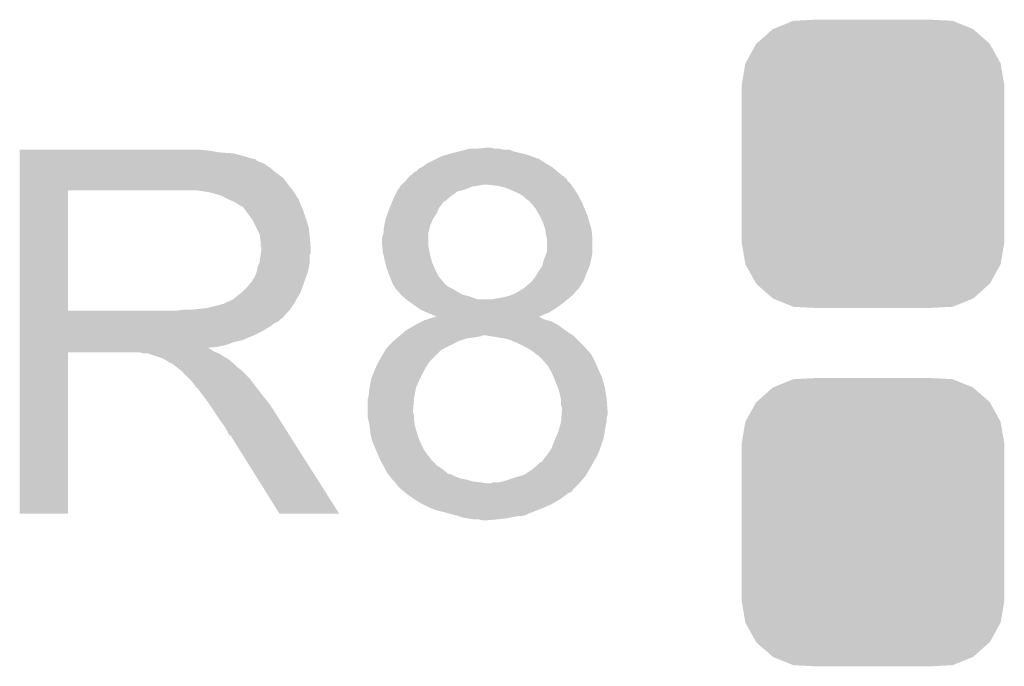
# Model space of a CAD drawing. Extents: x -0.05 to 0.95, y -0.15 to 2.1.
# Tile 28 of 35: x 0.26 to 0.36, y 1.39 to 1.46. Entities that reach past the tile are written whole.
import ezdxf

# ---------------------------------------------------------------- set-up
doc = ezdxf.new("R2010")
doc.units = 0
doc.layers.get('0').update_dxf_attribs({"linetype": 'CONTINUOUS'})
doc.layers.add('HALL_CURRENT_24_V100_GTO', color=14, linetype='CONTINUOUS')
doc.layers.add('HALL_CURRENT_24_V100_GTS', color=12, linetype='CONTINUOUS')

# ---------------------------------------------------------------- blocks, each defined once
blk = doc.blocks.new('CUSTOM_73')
for points in [[(-0.01052, 0.01422), (-0.00841, 0.01508), (0.01054, 0.01422), (0.00839, 0.01508)], [(-0.00841, 0.01508), (-0.00819, 0.01509), (0.00839, 0.01508), (0.00836, 0.01509)], [(-0.00819, 0.01509), (-0.00607, 0.0152), (0.00836, 0.01509), (0.00607, 0.0152)], [(-0.01229, 0.01267), (-0.01059, 0.01419), (0.01231, 0.01267), (0.01057, 0.01419)], [(-0.01059, 0.01419), (-0.01052, 0.01422), (0.01057, 0.01419), (0.01054, 0.01422)], [(-0.01344, 0.01062), (-0.01234, 0.01263), (0.01345, 0.01062), (0.01233, 0.01263)], [(-0.01234, 0.01263), (-0.01229, 0.01267), (0.01233, 0.01263), (0.01231, 0.01267)], [(-0.01385, 0.0083), (-0.01347, 0.01057), (0.01385, 0.0083), (0.01346, 0.01057)], [(-0.01347, 0.01057), (-0.01344, 0.01062), (0.01346, 0.01057), (0.01345, 0.01062)], [(-0.01385, 0.00825), (-0.01385, 0.0083), (0.01385, 0.00825), (0.01385, 0.0083)], [(-0.01385, -0.00825), (-0.01385, 0.00825), (0.01385, -0.00825), (0.01385, 0.00825)], [(-0.01385, -0.0083), (-0.01385, -0.00825), (0.01385, -0.0083), (0.01385, -0.00825)], [(-0.01346, -0.01057), (-0.01385, -0.0083), (0.01347, -0.01057), (0.01385, -0.0083)], [(-0.01345, -0.01062), (-0.01346, -0.01057), (0.01344, -0.01062), (0.01347, -0.01057)], [(-0.01233, -0.01263), (-0.01345, -0.01062), (0.01234, -0.01263), (0.01344, -0.01062)], [(-0.01231, -0.01267), (-0.01233, -0.01263), (0.01229, -0.01267), (0.01234, -0.01263)], [(-0.01057, -0.01419), (-0.01231, -0.01267), (0.01059, -0.01419), (0.01229, -0.01267)], [(-0.01054, -0.01422), (-0.01057, -0.01419), (0.01052, -0.01422), (0.01059, -0.01419)], [(-0.00839, -0.01508), (-0.01054, -0.01422), (0.00841, -0.01508), (0.01052, -0.01422)], [(-0.00836, -0.01509), (-0.00839, -0.01508), (0.00819, -0.01509), (0.00841, -0.01508)], [(-0.00607, -0.0152), (-0.00836, -0.01509), (0.00607, -0.0152), (0.00819, -0.01509)]]:
    blk.add_solid(points)

msp = doc.modelspace()

# ---------------------------------------------------------------- linework, layer by layer
at = {"layer": 'HALL_CURRENT_24_V100_GTO'}
for points in [[(0.3083, 1.4455), (0.3092, 1.4456), (0.3101, 1.4455), (0.3097, 1.4456)], [(0.26, 1.4453), (0.26, 1.4454), (0.2799, 1.4453), (0.2788, 1.4454)], [(0.26, 1.4451), (0.26, 1.4453), (0.2811, 1.4451), (0.2799, 1.4453)], [(0.26, 1.445), (0.26, 1.4451), (0.2825, 1.445), (0.2811, 1.4451)], [(0.26, 1.4447), (0.26, 1.445), (0.2837, 1.4447), (0.2825, 1.445)], [(0.26, 1.4445), (0.26, 1.4447), (0.2843, 1.4445), (0.2837, 1.4447)], [(0.3039, 1.4444), (0.3045, 1.4447), (0.3148, 1.4444), (0.31396, 1.4447)], [(0.3045, 1.4447), (0.3052, 1.4449), (0.31396, 1.4447), (0.3134, 1.4449)], [(0.3052, 1.4449), (0.3059, 1.4451), (0.3134, 1.4449), (0.31253, 1.4451)], [(0.3059, 1.4451), (0.3063, 1.4452), (0.31253, 1.4451), (0.3121, 1.4452)], [(0.3063, 1.4452), (0.3071, 1.4454), (0.3121, 1.4452), (0.3116, 1.4454)], [(0.3071, 1.4454), (0.3075, 1.4455), (0.311, 1.4454), (0.3105, 1.4455)], [(0.3071, 1.4454), (0.3071, 1.4454), (0.3116, 1.4454), (0.311, 1.4454)], [(0.26, 1.4444), (0.26, 1.4445), (0.2848, 1.4444), (0.2843, 1.4445)], [(0.26, 1.4443), (0.26, 1.4444), (0.2849, 1.4443), (0.2849, 1.4444)], [(0.26, 1.4444), (0.26, 1.4444), (0.2849, 1.4444), (0.2848, 1.4444)], [(0.26, 1.4441), (0.26, 1.4443), (0.2853, 1.4441), (0.2849, 1.4443)], [(0.26, 1.4439), (0.26, 1.4441), (0.2858, 1.4439), (0.2853, 1.4441)], [(0.26, 1.4435), (0.26, 1.4439), (0.2864, 1.4435), (0.2858, 1.4439)], [(0.3021, 1.4434), (0.3025, 1.4436), (0.31634, 1.4434), (0.3161, 1.4436)], [(0.3025, 1.4436), (0.3029, 1.4439), (0.3161, 1.4436), (0.31557, 1.4439)], [(0.3029, 1.4439), (0.3031, 1.444), (0.31557, 1.4439), (0.3154, 1.444)], [(0.3031, 1.444), (0.3039, 1.4444), (0.3154, 1.444), (0.3148, 1.4444)], [(0.26, 1.443), (0.26, 1.4435), (0.287, 1.443), (0.2864, 1.4435)], [(0.26, 1.4424), (0.26, 1.443), (0.2878, 1.4424), (0.287, 1.443)], [(0.30095, 1.4424), (0.30103, 1.4425), (0.3176, 1.4424), (0.3174, 1.4425)], [(0.30103, 1.4425), (0.30112, 1.4426), (0.3174, 1.4425), (0.3174, 1.4426)], [(0.30112, 1.4426), (0.3012, 1.4427), (0.3173, 1.4426), (0.31718, 1.4427)], [(0.30112, 1.4426), (0.30112, 1.4426), (0.3174, 1.4426), (0.3173, 1.4426)], [(0.3013, 1.4427), (0.3016, 1.443), (0.31718, 1.4427), (0.31682, 1.443)], [(0.3016, 1.443), (0.3018, 1.4431), (0.31682, 1.443), (0.3167, 1.4431)], [(0.3018, 1.4431), (0.3021, 1.4434), (0.3167, 1.4431), (0.31634, 1.4434)], [(0.26, 1.4416), (0.26, 1.4424), (0.2884, 1.4416), (0.2878, 1.4424)], [(0.26, 1.4411), (0.26, 1.4416), (0.28879, 1.4411), (0.2884, 1.4416)], [(0.29993, 1.4412), (0.30013, 1.4415), (0.307, 1.4412), (0.3077, 1.4415)], [(0.30013, 1.4415), (0.3002, 1.4416), (0.3077, 1.4415), (0.3084, 1.4416)], [(0.3002, 1.4416), (0.3003, 1.4417), (0.3084, 1.4416), (0.3089, 1.4417)], [(0.3003, 1.4417), (0.3004, 1.4418), (0.31817, 1.4417), (0.3181, 1.4418)], [(0.3004, 1.4418), (0.3007, 1.4421), (0.3181, 1.4418), (0.3178, 1.4421)], [(0.3007, 1.4421), (0.30095, 1.4424), (0.3178, 1.4421), (0.3176, 1.4424)], [(0.3103, 1.4416), (0.3093, 1.4417), (0.31823, 1.4416), (0.31817, 1.4417)], [(0.3112, 1.4414), (0.3103, 1.4416), (0.31837, 1.4414), (0.31823, 1.4416)], [(0.26, 1.4284), (0.26, 1.4411), (0.2651, 1.4284), (0.2651, 1.4411)], [(0.26, 1.4411), (0.26, 1.4411), (0.2651, 1.4411), (0.2772, 1.4411)], [(0.28, 1.4409), (0.2787, 1.4411), (0.28894, 1.4409), (0.28879, 1.4411)], [(0.28073, 1.4407), (0.28, 1.4409), (0.2891, 1.4407), (0.28894, 1.4409)], [(0.2811, 1.4406), (0.28073, 1.4407), (0.2891, 1.4406), (0.2891, 1.4407)], [(0.2819, 1.4402), (0.2811, 1.4406), (0.2894, 1.4402), (0.2891, 1.4406)], [(0.29929, 1.4399), (0.2995, 1.4404), (0.3048, 1.4399), (0.30538, 1.4404)], [(0.2995, 1.4404), (0.29955, 1.4405), (0.30538, 1.4404), (0.3055, 1.4405)], [(0.29955, 1.4405), (0.2998, 1.441), (0.3055, 1.4405), (0.3062, 1.441)], [(0.2998, 1.441), (0.29993, 1.4412), (0.3062, 1.441), (0.307, 1.4412)], [(0.3126, 1.4408), (0.3112, 1.4414), (0.31877, 1.4408), (0.31837, 1.4414)], [(0.31293, 1.4406), (0.3126, 1.4408), (0.3189, 1.4406), (0.31877, 1.4408)], [(0.3131, 1.4405), (0.31293, 1.4406), (0.31895, 1.4405), (0.3189, 1.4406)], [(0.3134, 1.4402), (0.3131, 1.4405), (0.3191, 1.4402), (0.31895, 1.4405)], [(0.2826, 1.4399), (0.2819, 1.4402), (0.28952, 1.4399), (0.2894, 1.4402)], [(0.28293, 1.4397), (0.2826, 1.4399), (0.2896, 1.4397), (0.28952, 1.4399)], [(0.2831, 1.4396), (0.28293, 1.4397), (0.28964, 1.4396), (0.2896, 1.4397)], [(0.2834, 1.4394), (0.2831, 1.4396), (0.28973, 1.4394), (0.28964, 1.4396)], [(0.2838, 1.439), (0.2835, 1.4394), (0.2899, 1.439), (0.28973, 1.4394)], [(0.299, 1.4392), (0.29917, 1.4396), (0.3042, 1.4392), (0.3045, 1.4396)], [(0.29917, 1.4396), (0.29929, 1.4399), (0.3045, 1.4396), (0.3047, 1.4399)], [(0.29929, 1.4399), (0.29929, 1.4399), (0.3047, 1.4399), (0.3048, 1.4399)], [(0.3137, 1.44), (0.3134, 1.4402), (0.3192, 1.44), (0.3191, 1.4402)], [(0.3138, 1.4399), (0.3137, 1.44), (0.31925, 1.4399), (0.3192, 1.44)], [(0.31406, 1.4396), (0.3138, 1.4399), (0.3194, 1.4396), (0.31925, 1.4399)], [(0.3144, 1.4392), (0.31406, 1.4396), (0.31957, 1.4392), (0.3194, 1.4396)], [(0.2841, 1.4386), (0.2838, 1.439), (0.29003, 1.4386), (0.2899, 1.439)], [(0.28446, 1.4381), (0.2841, 1.4386), (0.2902, 1.4381), (0.29003, 1.4386)], [(0.2986, 1.4381), (0.29882, 1.4387), (0.3036, 1.4381), (0.304, 1.4387)], [(0.29882, 1.4387), (0.299, 1.4392), (0.304, 1.4387), (0.3042, 1.4392)], [(0.3148, 1.4385), (0.3144, 1.4392), (0.31986, 1.4385), (0.31957, 1.4392)], [(0.31485, 1.4384), (0.3148, 1.4385), (0.3199, 1.4384), (0.31986, 1.4385)], [(0.3152, 1.4377), (0.31485, 1.4384), (0.3201, 1.4377), (0.3199, 1.4384)], [(0.2846, 1.4379), (0.28446, 1.4381), (0.29026, 1.4379), (0.2902, 1.4381)], [(0.285, 1.4371), (0.2846, 1.4379), (0.2905, 1.4371), (0.29026, 1.4379)], [(0.2984, 1.4371), (0.29846, 1.4374), (0.30323, 1.4371), (0.3033, 1.4374)], [(0.29846, 1.4374), (0.2986, 1.4381), (0.3033, 1.4374), (0.3036, 1.4381)], [(0.3154, 1.4371), (0.3152, 1.4377), (0.32027, 1.4371), (0.3201, 1.4377)], [(0.2853, 1.4365), (0.285, 1.4371), (0.29056, 1.4365), (0.2905, 1.4371)], [(0.28536, 1.4361), (0.2853, 1.4365), (0.2906, 1.4361), (0.29056, 1.4365)], [(0.2982, 1.436), (0.2983, 1.4364), (0.3031, 1.436), (0.3031, 1.4364)], [(0.2983, 1.4364), (0.29837, 1.4366), (0.3031, 1.4364), (0.3031, 1.4366)], [(0.29837, 1.4366), (0.2984, 1.4367), (0.3031, 1.4366), (0.30312, 1.4367)], [(0.2984, 1.4367), (0.2984, 1.4371), (0.30312, 1.4367), (0.30323, 1.4371)], [(0.31542, 1.437), (0.3154, 1.4371), (0.3203, 1.437), (0.32027, 1.4371)], [(0.3155, 1.4365), (0.31542, 1.437), (0.32036, 1.4365), (0.3203, 1.437)], [(0.31556, 1.4362), (0.3155, 1.4365), (0.3204, 1.4362), (0.32036, 1.4365)], [(0.2854, 1.4358), (0.28536, 1.4361), (0.29063, 1.4358), (0.2906, 1.4361)], [(0.2854, 1.4353), (0.2854, 1.4358), (0.29067, 1.4353), (0.29063, 1.4358)], [(0.2855, 1.435), (0.2854, 1.4353), (0.29069, 1.435), (0.29067, 1.4353)], [(0.2982, 1.4356), (0.2982, 1.436), (0.3031, 1.4356), (0.3031, 1.436)], [(0.29823, 1.4353), (0.2982, 1.4356), (0.3031, 1.4353), (0.3031, 1.4356)], [(0.29828, 1.4348), (0.29823, 1.4353), (0.3032, 1.4348), (0.3031, 1.4353)], [(0.3156, 1.436), (0.31556, 1.4362), (0.3204, 1.436), (0.3204, 1.4362)], [(0.3156, 1.4346), (0.3156, 1.436), (0.3204, 1.4346), (0.3204, 1.436)], [(0.2853, 1.4335), (0.28541, 1.4343), (0.2906, 1.4335), (0.2906, 1.4343)], [(0.28541, 1.4343), (0.28544, 1.4345), (0.2906, 1.4343), (0.2907, 1.4345)], [(0.28544, 1.4345), (0.2855, 1.4349), (0.2907, 1.4345), (0.2907, 1.4349)], [(0.2855, 1.4349), (0.2855, 1.435), (0.2907, 1.4349), (0.29069, 1.435)], [(0.2983, 1.4346), (0.29828, 1.4348), (0.30323, 1.4346), (0.3032, 1.4348)], [(0.29839, 1.4342), (0.2983, 1.4346), (0.3033, 1.4342), (0.30323, 1.4346)], [(0.2985, 1.4337), (0.29839, 1.4342), (0.30344, 1.4337), (0.3033, 1.4342)], [(0.31534, 1.4339), (0.31556, 1.4345), (0.3203, 1.4339), (0.3204, 1.4345)], [(0.31556, 1.4345), (0.3156, 1.4346), (0.3204, 1.4345), (0.3204, 1.4346)], [(0.2851, 1.433), (0.2853, 1.4335), (0.2905, 1.433), (0.2906, 1.4335)], [(0.29855, 1.4335), (0.2985, 1.4337), (0.3035, 1.4335), (0.30344, 1.4337)], [(0.2987, 1.4329), (0.29855, 1.4335), (0.30376, 1.4329), (0.3035, 1.4335)], [(0.3151, 1.4331), (0.3153, 1.4338), (0.3201, 1.4331), (0.32027, 1.4338)], [(0.3153, 1.4338), (0.31534, 1.4339), (0.32027, 1.4338), (0.3203, 1.4339)], [(0.2848, 1.432), (0.285, 1.4325), (0.29022, 1.432), (0.2904, 1.4325)], [(0.285, 1.4325), (0.2851, 1.433), (0.2904, 1.4325), (0.2905, 1.433)], [(0.29874, 1.4328), (0.2987, 1.4329), (0.3038, 1.4328), (0.30376, 1.4329)], [(0.299, 1.4321), (0.29874, 1.4328), (0.30415, 1.4321), (0.3038, 1.4328)], [(0.29904, 1.432), (0.299, 1.4321), (0.3042, 1.432), (0.30415, 1.4321)], [(0.3144, 1.432), (0.31464, 1.4324), (0.31965, 1.432), (0.3198, 1.4324)], [(0.31464, 1.4324), (0.3147, 1.4325), (0.3198, 1.4324), (0.31984, 1.4325)], [(0.3147, 1.4325), (0.3151, 1.4331), (0.31984, 1.4325), (0.3201, 1.4331)], [(0.284, 1.4309), (0.2844, 1.4314), (0.28982, 1.4309), (0.29, 1.4314)], [(0.2844, 1.4314), (0.2845, 1.4315), (0.29, 1.4314), (0.29004, 1.4315)], [(0.2845, 1.4315), (0.2846, 1.4317), (0.29004, 1.4315), (0.29011, 1.4317)], [(0.2846, 1.4317), (0.2848, 1.432), (0.29011, 1.4317), (0.29022, 1.432)], [(0.29932, 1.4313), (0.29904, 1.432), (0.3048, 1.4313), (0.3042, 1.432)], [(0.2994, 1.4311), (0.29932, 1.4313), (0.305, 1.4311), (0.3048, 1.4313)], [(0.2995, 1.431), (0.2994, 1.4311), (0.3051, 1.431), (0.305, 1.4311)], [(0.3132, 1.4308), (0.3138, 1.4313), (0.319, 1.4308), (0.31931, 1.4313)], [(0.3138, 1.4313), (0.3141, 1.4316), (0.31931, 1.4313), (0.3195, 1.4316)], [(0.3141, 1.4316), (0.3144, 1.432), (0.3195, 1.4316), (0.31965, 1.432)], [(0.2825, 1.4296), (0.28337, 1.4303), (0.28919, 1.4296), (0.2896, 1.4303)], [(0.28337, 1.4303), (0.2835, 1.4304), (0.2896, 1.4303), (0.28964, 1.4304)], [(0.2835, 1.4304), (0.284, 1.4309), (0.28964, 1.4304), (0.28982, 1.4309)], [(0.2996, 1.4309), (0.2995, 1.431), (0.3053, 1.4309), (0.3051, 1.431)], [(0.2996, 1.4308), (0.2996, 1.4309), (0.3055, 1.4308), (0.3053, 1.4309)], [(0.29986, 1.4305), (0.2996, 1.4308), (0.306, 1.4305), (0.3055, 1.4308)], [(0.3002, 1.4301), (0.29986, 1.4305), (0.3067, 1.4301), (0.306, 1.4305)], [(0.30043, 1.4299), (0.3002, 1.4301), (0.3075, 1.4299), (0.3067, 1.4301)], [(0.3117, 1.43), (0.31193, 1.4301), (0.31827, 1.43), (0.3184, 1.4301)], [(0.31193, 1.4301), (0.3124, 1.4303), (0.3184, 1.4301), (0.31855, 1.4303)], [(0.3124, 1.4303), (0.31272, 1.4305), (0.31855, 1.4303), (0.3187, 1.4305)], [(0.31272, 1.4305), (0.3132, 1.4308), (0.3187, 1.4305), (0.319, 1.4308)], [(0.2798, 1.4287), (0.2814, 1.4291), (0.28863, 1.4287), (0.2889, 1.4291)], [(0.2815, 1.4291), (0.2818, 1.4293), (0.2889, 1.4291), (0.28902, 1.4293)], [(0.2818, 1.4293), (0.2821, 1.4294), (0.28902, 1.4293), (0.28908, 1.4294)], [(0.2821, 1.4294), (0.2825, 1.4296), (0.28908, 1.4294), (0.28919, 1.4296)], [(0.30078, 1.4296), (0.30043, 1.4299), (0.3083, 1.4296), (0.3075, 1.4299)], [(0.3009, 1.4295), (0.30078, 1.4296), (0.31766, 1.4295), (0.31778, 1.4296)], [(0.30078, 1.4296), (0.30078, 1.4296), (0.3098, 1.4296), (0.3083, 1.4296)], [(0.30132, 1.4292), (0.3009, 1.4295), (0.3173, 1.4292), (0.31766, 1.4295)], [(0.30202, 1.4287), (0.30132, 1.4292), (0.3166, 1.4287), (0.3173, 1.4292)], [(0.3098, 1.4296), (0.3103, 1.4297), (0.31778, 1.4296), (0.3179, 1.4297)], [(0.3103, 1.4297), (0.3109, 1.4298), (0.3179, 1.4297), (0.31803, 1.4298)], [(0.3109, 1.4298), (0.3117, 1.43), (0.31803, 1.4298), (0.31827, 1.43)], [(0.26, 1.428), (0.26, 1.4284), (0.288, 1.428), (0.2884, 1.4284)], [(0.26, 1.4284), (0.26, 1.4284), (0.2765, 1.4284), (0.2651, 1.4284)], [(0.26, 1.4279), (0.26, 1.428), (0.288, 1.4279), (0.288, 1.428)], [(0.2765, 1.4284), (0.2772, 1.4285), (0.2884, 1.4284), (0.2885, 1.4285)], [(0.278, 1.4285), (0.2798, 1.4287), (0.2885, 1.4285), (0.28863, 1.4287)], [(0.3023, 1.4285), (0.30202, 1.4287), (0.31628, 1.4285), (0.3166, 1.4287)], [(0.303, 1.4282), (0.3023, 1.4285), (0.3158, 1.4282), (0.31628, 1.4285)], [(0.3035, 1.428), (0.303, 1.4282), (0.3153, 1.428), (0.3158, 1.4282)], [(0.3039, 1.4278), (0.3035, 1.428), (0.3148, 1.4278), (0.3153, 1.428)], [(0.26, 1.4277), (0.26, 1.4279), (0.2878, 1.4277), (0.2879, 1.4279)], [(0.26, 1.4279), (0.26, 1.4279), (0.2879, 1.4279), (0.288, 1.4279)], [(0.26, 1.4275), (0.26, 1.4277), (0.2875, 1.4275), (0.2878, 1.4277)], [(0.26, 1.4273), (0.26, 1.4275), (0.2873, 1.4273), (0.2875, 1.4275)], [(0.26, 1.4271), (0.26, 1.4273), (0.2869, 1.4271), (0.2873, 1.4273)], [(0.26, 1.4268), (0.26, 1.4271), (0.2865, 1.4268), (0.2869, 1.4271)], [(0.3007, 1.4263), (0.3017, 1.4269), (0.3176, 1.4263), (0.3168, 1.4269)], [(0.3017, 1.4269), (0.3025, 1.4273), (0.3168, 1.4269), (0.316, 1.4273)], [(0.3025, 1.4273), (0.3027, 1.4274), (0.316, 1.4273), (0.31565, 1.4274)], [(0.3027, 1.4274), (0.30302, 1.4275), (0.31565, 1.4274), (0.3153, 1.4275)], [(0.30302, 1.4275), (0.30367, 1.4277), (0.3153, 1.4275), (0.3149, 1.4277)], [(0.30367, 1.4277), (0.30399, 1.4278), (0.3149, 1.4277), (0.3148, 1.4278)], [(0.26, 1.4262), (0.26, 1.4268), (0.2855, 1.4262), (0.2865, 1.4268)], [(0.26, 1.4259), (0.26, 1.4262), (0.2849, 1.4259), (0.2855, 1.4262)], [(0.26, 1.4253), (0.26, 1.4259), (0.2835, 1.4253), (0.2849, 1.4259)], [(0.30012, 1.4258), (0.3007, 1.4263), (0.31835, 1.4258), (0.3176, 1.4263)], [(0.26, 1.4251), (0.26, 1.4253), (0.2826, 1.4251), (0.2835, 1.4253)], [(0.26, 1.4248), (0.26, 1.4251), (0.2818, 1.4248), (0.2826, 1.4251)], [(0.2989, 1.4247), (0.2993, 1.4251), (0.3053, 1.4247), (0.3061, 1.4251)], [(0.2993, 1.4251), (0.29942, 1.4252), (0.3061, 1.4251), (0.3063, 1.4252)], [(0.29942, 1.4252), (0.29977, 1.4255), (0.3063, 1.4252), (0.3072, 1.4255)], [(0.29977, 1.4255), (0.29988, 1.4256), (0.3072, 1.4255), (0.308, 1.4256)], [(0.29988, 1.4256), (0.3, 1.4257), (0.308, 1.4256), (0.3086, 1.4257)], [(0.3, 1.4257), (0.30012, 1.4258), (0.3086, 1.4257), (0.3088, 1.4258)], [(0.3098, 1.4257), (0.3092, 1.4258), (0.3185, 1.4257), (0.31835, 1.4258)], [(0.3104, 1.4256), (0.3098, 1.4257), (0.3186, 1.4256), (0.3185, 1.4257)], [(0.3115, 1.4254), (0.3104, 1.4256), (0.3188, 1.4254), (0.3186, 1.4256)], [(0.3125, 1.425), (0.3115, 1.4254), (0.3192, 1.425), (0.3188, 1.4254)], [(0.3127, 1.4249), (0.3125, 1.425), (0.3193, 1.4249), (0.3192, 1.425)], [(0.3133, 1.4246), (0.3127, 1.4249), (0.31957, 1.4246), (0.3193, 1.4249)], [(0.26, 1.4246), (0.26, 1.4248), (0.2809, 1.4246), (0.2818, 1.4248)], [(0.26, 1.4245), (0.26, 1.4246), (0.2799, 1.4245), (0.2809, 1.4246)], [(0.26, 1.4244), (0.26, 1.4245), (0.28, 1.4244), (0.2799, 1.4245)], [(0.26, 1.4243), (0.26, 1.4244), (0.2802, 1.4243), (0.28, 1.4244)], [(0.26, 1.4241), (0.26, 1.4243), (0.2805, 1.4241), (0.2802, 1.4243)], [(0.26, 1.424), (0.26, 1.4241), (0.28075, 1.424), (0.2805, 1.4241)], [(0.26, 1.407), (0.26, 1.424), (0.2651, 1.407), (0.2651, 1.424)], [(0.26, 1.424), (0.26, 1.424), (0.2651, 1.424), (0.2727, 1.424)], [(0.2731, 1.4239), (0.2727, 1.424), (0.281, 1.4239), (0.28075, 1.424)], [(0.2737, 1.4238), (0.2736, 1.4239), (0.28117, 1.4238), (0.281, 1.4239)], [(0.275, 1.4234), (0.2738, 1.4238), (0.28183, 1.4234), (0.28117, 1.4238)], [(0.298, 1.4233), (0.2986, 1.4243), (0.3035, 1.4233), (0.3045, 1.4243)], [(0.2986, 1.4243), (0.2986, 1.4244), (0.3045, 1.4243), (0.3047, 1.4244)], [(0.2987, 1.4244), (0.2989, 1.4247), (0.3047, 1.4244), (0.3053, 1.4247)], [(0.314, 1.4242), (0.3133, 1.4246), (0.31992, 1.4242), (0.31957, 1.4246)], [(0.31425, 1.424), (0.314, 1.4242), (0.3201, 1.424), (0.31992, 1.4242)], [(0.31438, 1.4239), (0.31425, 1.424), (0.3202, 1.4239), (0.3201, 1.424)], [(0.3145, 1.4238), (0.31438, 1.4239), (0.32027, 1.4238), (0.3202, 1.4239)], [(0.3148, 1.4236), (0.3145, 1.4238), (0.3204, 1.4236), (0.32027, 1.4238)], [(0.2752, 1.4233), (0.275, 1.4234), (0.282, 1.4233), (0.28183, 1.4234)], [(0.2754, 1.4232), (0.2752, 1.4233), (0.28213, 1.4232), (0.282, 1.4233)], [(0.2757, 1.423), (0.2754, 1.4232), (0.28237, 1.423), (0.28213, 1.4232)], [(0.2759, 1.4229), (0.2757, 1.423), (0.2825, 1.4229), (0.28237, 1.423)], [(0.2761, 1.4228), (0.276, 1.4229), (0.2826, 1.4228), (0.2825, 1.4229)], [(0.2765, 1.4225), (0.2761, 1.4228), (0.2829, 1.4225), (0.2826, 1.4228)], [(0.2977, 1.4227), (0.2979, 1.4231), (0.303, 1.4227), (0.3033, 1.4231)], [(0.2979, 1.4231), (0.298, 1.4233), (0.3033, 1.4231), (0.3035, 1.4233)], [(0.3149, 1.4235), (0.3148, 1.4236), (0.32045, 1.4235), (0.3204, 1.4236)], [(0.31534, 1.423), (0.3149, 1.4235), (0.3207, 1.423), (0.32045, 1.4235)], [(0.3157, 1.4226), (0.31534, 1.423), (0.32087, 1.4226), (0.3207, 1.423)], [(0.27663, 1.4224), (0.2765, 1.4225), (0.283, 1.4224), (0.2829, 1.4225)], [(0.27688, 1.4222), (0.27663, 1.4224), (0.2833, 1.4222), (0.283, 1.4224)], [(0.277, 1.4221), (0.27688, 1.4222), (0.2834, 1.4221), (0.2833, 1.4222)], [(0.2779, 1.4212), (0.277, 1.4221), (0.2843, 1.4212), (0.2834, 1.4221)], [(0.2971, 1.4213), (0.29738, 1.422), (0.30225, 1.4213), (0.3026, 1.422)], [(0.29738, 1.422), (0.2975, 1.4223), (0.3026, 1.422), (0.30277, 1.4223)], [(0.2975, 1.4223), (0.2977, 1.4227), (0.30277, 1.4223), (0.303, 1.4227)], [(0.31587, 1.4223), (0.3157, 1.4226), (0.321, 1.4223), (0.32087, 1.4226)], [(0.3162, 1.4217), (0.31587, 1.4223), (0.32127, 1.4217), (0.321, 1.4223)], [(0.2782, 1.4209), (0.2779, 1.4212), (0.28452, 1.4209), (0.2843, 1.4212)], [(0.2785, 1.4205), (0.2782, 1.4209), (0.28483, 1.4205), (0.28452, 1.4209)], [(0.2969, 1.4203), (0.29708, 1.4212), (0.3018, 1.4203), (0.3022, 1.4212)], [(0.29708, 1.4212), (0.2971, 1.4213), (0.3022, 1.4212), (0.30225, 1.4213)], [(0.31632, 1.4214), (0.3162, 1.4217), (0.3214, 1.4214), (0.32127, 1.4217)], [(0.3166, 1.4207), (0.31632, 1.4214), (0.32161, 1.4207), (0.3214, 1.4214)], [(0.31671, 1.4204), (0.3166, 1.4207), (0.3217, 1.4204), (0.32161, 1.4207)], [(0.27855, 1.4204), (0.2785, 1.4205), (0.2849, 1.4204), (0.28483, 1.4205)], [(0.2786, 1.4203), (0.27855, 1.4204), (0.28498, 1.4203), (0.2849, 1.4204)], [(0.2793, 1.4195), (0.2787, 1.4203), (0.2856, 1.4195), (0.28498, 1.4203)], [(0.2968, 1.4194), (0.2969, 1.4203), (0.30164, 1.4194), (0.3018, 1.4203)], [(0.3169, 1.4199), (0.31671, 1.4204), (0.32178, 1.4199), (0.3217, 1.4204)], [(0.31706, 1.4192), (0.3169, 1.4199), (0.3219, 1.4192), (0.32178, 1.4199)], [(0.2799, 1.4187), (0.2793, 1.4195), (0.28624, 1.4187), (0.2856, 1.4195)], [(0.28003, 1.4185), (0.2799, 1.4187), (0.2864, 1.4185), (0.28624, 1.4187)], [(0.2967, 1.419), (0.29675, 1.4192), (0.30158, 1.419), (0.3016, 1.4192)], [(0.2967, 1.418), (0.2967, 1.419), (0.3015, 1.418), (0.30158, 1.419)], [(0.29675, 1.4192), (0.2968, 1.4194), (0.3016, 1.4192), (0.30164, 1.4194)], [(0.3171, 1.419), (0.31706, 1.4192), (0.32192, 1.419), (0.3219, 1.4192)], [(0.3171, 1.4184), (0.3171, 1.419), (0.32196, 1.4184), (0.32192, 1.419)], [(0.28077, 1.4174), (0.28003, 1.4185), (0.2871, 1.4174), (0.2864, 1.4185)], [(0.2967, 1.4177), (0.2967, 1.418), (0.3015, 1.4177), (0.3015, 1.418)], [(0.2967, 1.4173), (0.2967, 1.4177), (0.3016, 1.4173), (0.3015, 1.4177)], [(0.3172, 1.4182), (0.3171, 1.4184), (0.32198, 1.4182), (0.32196, 1.4184)], [(0.31716, 1.4174), (0.3172, 1.4179), (0.322, 1.4174), (0.322, 1.4179)], [(0.3172, 1.4179), (0.3172, 1.4182), (0.322, 1.4179), (0.32198, 1.4182)], [(0.2811, 1.4169), (0.28077, 1.4174), (0.28742, 1.4169), (0.2871, 1.4174)], [(0.2816, 1.4162), (0.2811, 1.4169), (0.28786, 1.4162), (0.28742, 1.4169)], [(0.2967, 1.4172), (0.2967, 1.4173), (0.3016, 1.4172), (0.3016, 1.4173)], [(0.29679, 1.4168), (0.2967, 1.4172), (0.3016, 1.4168), (0.3016, 1.4172)], [(0.2969, 1.4163), (0.29679, 1.4168), (0.30168, 1.4163), (0.3016, 1.4168)], [(0.31683, 1.4157), (0.3171, 1.4167), (0.3217, 1.4157), (0.3219, 1.4167)], [(0.3171, 1.4167), (0.31713, 1.4171), (0.3219, 1.4167), (0.3219, 1.4171)], [(0.31713, 1.4171), (0.31716, 1.4174), (0.3219, 1.4171), (0.322, 1.4174)], [(0.282, 1.4155), (0.2816, 1.4162), (0.28831, 1.4155), (0.28786, 1.4162)], [(0.2821, 1.4153), (0.282, 1.4155), (0.28843, 1.4153), (0.28831, 1.4155)], [(0.29691, 1.4162), (0.2969, 1.4163), (0.3017, 1.4162), (0.30168, 1.4163)], [(0.29699, 1.4155), (0.29691, 1.4162), (0.3019, 1.4155), (0.3017, 1.4162)], [(0.297, 1.4154), (0.29699, 1.4155), (0.30193, 1.4154), (0.3019, 1.4155)], [(0.31653, 1.415), (0.3168, 1.4156), (0.3216, 1.415), (0.32169, 1.4156)], [(0.3168, 1.4156), (0.31683, 1.4157), (0.32169, 1.4156), (0.3217, 1.4157)], [(0.2823, 1.4152), (0.2821, 1.4153), (0.2885, 1.4152), (0.28843, 1.4153)], [(0.2824, 1.415), (0.2823, 1.4152), (0.28862, 1.415), (0.2885, 1.4152)], [(0.2874, 1.407), (0.2824, 1.415), (0.2937, 1.407), (0.28862, 1.415)], [(0.29712, 1.4149), (0.297, 1.4154), (0.3021, 1.4149), (0.30193, 1.4154)], [(0.2972, 1.4146), (0.29712, 1.4149), (0.30223, 1.4146), (0.3021, 1.4149)], [(0.29737, 1.4142), (0.2972, 1.4146), (0.3024, 1.4142), (0.30223, 1.4146)], [(0.3161, 1.4139), (0.3164, 1.4147), (0.32123, 1.4139), (0.3215, 1.4147)], [(0.3164, 1.4147), (0.31653, 1.415), (0.3215, 1.4147), (0.3216, 1.415)], [(0.29741, 1.4141), (0.29737, 1.4142), (0.3025, 1.4141), (0.3024, 1.4142)], [(0.29754, 1.4138), (0.29741, 1.4141), (0.3026, 1.4138), (0.3025, 1.4141)], [(0.29767, 1.4135), (0.29754, 1.4138), (0.3028, 1.4135), (0.3026, 1.4138)], [(0.29784, 1.4131), (0.29767, 1.4135), (0.3031, 1.4131), (0.3028, 1.4135)], [(0.3157, 1.4133), (0.31603, 1.4138), (0.32099, 1.4133), (0.3212, 1.4138)], [(0.31603, 1.4138), (0.3161, 1.4139), (0.3212, 1.4138), (0.32123, 1.4139)], [(0.29806, 1.4126), (0.29784, 1.4131), (0.3035, 1.4126), (0.3031, 1.4131)], [(0.2981, 1.4125), (0.29806, 1.4126), (0.3036, 1.4125), (0.3035, 1.4126)], [(0.29834, 1.4121), (0.2981, 1.4125), (0.304, 1.4121), (0.3036, 1.4125)], [(0.3141, 1.4117), (0.3149, 1.4124), (0.3201, 1.4117), (0.3205, 1.4124)], [(0.3149, 1.4124), (0.3151, 1.4125), (0.3205, 1.4124), (0.32056, 1.4125)], [(0.3151, 1.4125), (0.3153, 1.4128), (0.32056, 1.4125), (0.32073, 1.4128)], [(0.3153, 1.4128), (0.31554, 1.4131), (0.32073, 1.4128), (0.3209, 1.4131)], [(0.31554, 1.4131), (0.3157, 1.4133), (0.3209, 1.4131), (0.32099, 1.4133)], [(0.2984, 1.412), (0.29834, 1.4121), (0.30415, 1.412), (0.304, 1.4121)], [(0.29855, 1.4117), (0.2984, 1.412), (0.3046, 1.4117), (0.30415, 1.412)], [(0.2987, 1.4114), (0.29855, 1.4117), (0.30496, 1.4114), (0.3046, 1.4117)], [(0.29885, 1.4112), (0.2987, 1.4114), (0.3052, 1.4112), (0.30496, 1.4114)], [(0.3132, 1.4111), (0.3141, 1.4117), (0.31976, 1.4111), (0.3201, 1.4117)], [(0.29893, 1.4111), (0.29885, 1.4112), (0.3056, 1.4111), (0.3053, 1.4112)], [(0.29885, 1.4112), (0.29885, 1.4112), (0.3053, 1.4112), (0.3052, 1.4112)], [(0.29908, 1.4109), (0.29893, 1.4111), (0.306, 1.4109), (0.3056, 1.4111)], [(0.29923, 1.4107), (0.29908, 1.4109), (0.3065, 1.4107), (0.306, 1.4109)], [(0.2993, 1.4106), (0.29923, 1.4107), (0.3071, 1.4106), (0.3065, 1.4107)], [(0.2995, 1.4104), (0.2993, 1.4106), (0.3078, 1.4104), (0.3071, 1.4106)], [(0.2996, 1.4103), (0.2995, 1.4104), (0.3086, 1.4103), (0.3078, 1.4104)], [(0.29967, 1.4102), (0.2996, 1.4103), (0.3093, 1.4102), (0.3086, 1.4103)], [(0.3097, 1.4102), (0.3099, 1.4103), (0.319, 1.4102), (0.3191, 1.4103)], [(0.3106, 1.4103), (0.3113, 1.4105), (0.3191, 1.4103), (0.31927, 1.4105)], [(0.3113, 1.4105), (0.3122, 1.4108), (0.31927, 1.4105), (0.31953, 1.4108)], [(0.3122, 1.4108), (0.31287, 1.411), (0.31953, 1.4108), (0.3197, 1.411)], [(0.31287, 1.411), (0.3132, 1.4111), (0.3197, 1.411), (0.31976, 1.4111)], [(0.2998, 1.41), (0.29967, 1.4102), (0.3188, 1.41), (0.319, 1.4102)], [(0.3001, 1.4097), (0.2998, 1.41), (0.3185, 1.4097), (0.3188, 1.41)], [(0.30033, 1.4095), (0.3001, 1.4097), (0.3183, 1.4095), (0.3185, 1.4097)], [(0.30057, 1.4093), (0.30033, 1.4095), (0.3182, 1.4093), (0.3183, 1.4095)], [(0.30068, 1.4092), (0.30057, 1.4093), (0.3179, 1.4092), (0.3182, 1.4093)], [(0.3008, 1.4091), (0.30068, 1.4092), (0.31777, 1.4091), (0.3179, 1.4092)], [(0.3015, 1.4086), (0.3008, 1.4091), (0.3171, 1.4086), (0.31777, 1.4091)], [(0.3023, 1.4081), (0.3015, 1.4086), (0.31627, 1.4081), (0.3171, 1.4086)], [(0.3025, 1.408), (0.3023, 1.4081), (0.3161, 1.408), (0.31627, 1.4081)], [(0.3031, 1.4077), (0.3025, 1.408), (0.3154, 1.4077), (0.3161, 1.408)], [(0.3038, 1.4074), (0.3031, 1.4077), (0.3147, 1.4074), (0.3154, 1.4077)], [(0.3046, 1.4072), (0.3038, 1.4074), (0.31417, 1.4072), (0.3147, 1.4074)], [(0.30497, 1.4071), (0.3046, 1.4072), (0.3139, 1.4071), (0.31417, 1.4072)], [(0.2937, 1.407), (0.2937, 1.407), (0.2937, 1.407), (0.2874, 1.407)], [(0.3061, 1.4068), (0.30497, 1.4071), (0.3132, 1.4068), (0.3139, 1.4071)], [(0.3064, 1.4067), (0.3061, 1.4068), (0.3123, 1.4067), (0.3132, 1.4068)], [(0.3067, 1.4066), (0.3064, 1.4067), (0.3118, 1.4066), (0.3123, 1.4067)], [(0.3073, 1.4065), (0.3067, 1.4066), (0.3113, 1.4065), (0.3118, 1.4066)], [(0.3079, 1.4064), (0.3073, 1.4065), (0.3104, 1.4064), (0.3113, 1.4065)], [(0.3088, 1.4063), (0.3084, 1.4064), (0.3093, 1.4063), (0.3104, 1.4064)]]:
    msp.add_solid(points, dxfattribs=at)

# ---------------------------------------------------------------- block references
at = {"layer": 'HALL_CURRENT_24_V100_GTS'}
for p in [(0.35, 1.4439), (0.35, 1.4061)]:
    msp.add_blockref('CUSTOM_73', p, dxfattribs=at)

doc.saveas('drawing.dxf')
